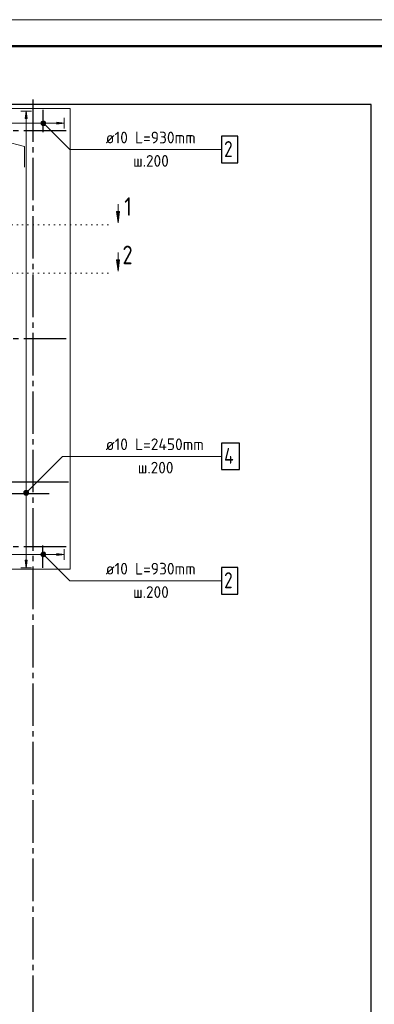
# Model space of a CAD drawing. Header units: millimetres. Extents: x 0 to 40165, y 0 to 42000.
# Tile 15 of 16: x 12054 to 18727, y 23457 to 42000. Entities that reach past the tile are written whole.
import ezdxf

# ---------------------------------------------------------------- set-up
doc = ezdxf.new("R2010")
doc.units = ezdxf.units.MM
doc.linetypes.add('______5', pattern=[1100, 800, -100, 100, -100])
doc.linetypes.add('______9', pattern=[100, 0, -100])
for name, color, linetype, lineweight in [('Standard', 7, 'Continuous', 25), ('ЖБ Перекрытие верхний уровень', 7, 'Continuous', 35), ('Оси', 40, '______5', 18), ('Позиционная метка номер позиции', 7, 'Continuous', 13), ('Узлы символ', 7, 'Continuous', 25)]:
    doc.layers.add(name, color=color, linetype=linetype, lineweight=lineweight)
doc.layers.add('Обрамление П-обр. равн.', color=7, linetype='Continuous', lineweight=25, true_color=0x5f1e0f)
doc.styles.add('GOST 2.304-81', font='txt')
doc.styles.add('ISOCPEUR', font='txt')

msp = doc.modelspace()

# ---------------------------------------------------------------- hatches: boundary and pattern name
at = {"layer": 'Обрамление П-обр. равн.', "linetype": 'Continuous', "lineweight": 13, "transparency": 33554687}
for points in [[(12196, 40140), (12176, 40280), (12156, 40140)], [(12458, 40031), (12458, 40069), (12453, 40050)], [(12458, 40069), (12472, 40018), (12472, 40082)], [(12458, 40069), (12458, 40031), (12472, 40018)], [(12472, 40082), (12491, 40012), (12491, 40088)], [(12472, 40082), (12472, 40018), (12491, 40012)], [(12491, 40088), (12491, 40012), (12509, 40018)], [(12491, 40088), (12509, 40018), (12509, 40082)], [(12509, 40082), (12509, 40018), (12523, 40031)], [(12509, 40082), (12523, 40031), (12523, 40069)], [(12523, 40069), (12523, 40031), (12528, 40050)], [(12751, 40030), (12891, 40050), (12751, 40070)], [(12138, 33080), (12213, 33080), (12208, 33099)], [(12138, 33080), (12208, 33099), (12143, 33099)], [(12143, 33061), (12213, 33080), (12138, 33080)], [(12143, 33099), (12208, 33099), (12194, 33112)], [(12143, 33099), (12194, 33112), (12157, 33112)], [(12143, 33061), (12208, 33061), (12213, 33080)], [(12157, 33048), (12208, 33061), (12143, 33061)], [(12157, 33112), (12194, 33112), (12176, 33117)], [(12157, 33048), (12194, 33048), (12208, 33061)], [(12194, 33048), (12157, 33048), (12176, 33043)], [(12458, 31911), (12458, 31949), (12453, 31930)], [(12458, 31949), (12472, 31898), (12472, 31962)], [(12458, 31949), (12458, 31911), (12472, 31898)], [(12472, 31962), (12491, 31892), (12491, 31967)], [(12472, 31962), (12472, 31898), (12491, 31892)], [(12491, 31967), (12491, 31892), (12509, 31898)], [(12491, 31967), (12509, 31898), (12509, 31962)], [(12509, 31962), (12509, 31898), (12523, 31911)], [(12509, 31962), (12523, 31911), (12523, 31949)], [(12523, 31949), (12523, 31911), (12528, 31930)], [(12751, 31910), (12891, 31930), (12751, 31950)]]:
    msp.add_hatch(color=7, dxfattribs=at).paths.add_polyline_path(points)
msp.add_hatch(color=7, dxfattribs=at).paths.add_polyline_path([(12196, 31820), (12176, 31680), (12156, 31820)], flags=16)
at = {"layer": 'Позиционная метка номер позиции', "linetype": 'Continuous', "lineweight": 13, "transparency": 33554687}
for points in [[(12457, 40061), (12489, 40093), (12469, 40082)], [(12489, 40093), (12457, 40061), (12457, 40039)], [(12489, 40093), (12457, 40039), (12512, 40093)], [(12512, 40093), (12457, 40039), (12469, 40018)], [(12512, 40093), (12469, 40018), (12532, 40082)], [(12532, 40082), (12469, 40018), (12489, 40007)], [(12532, 40082), (12489, 40007), (12544, 40061)], [(12544, 40061), (12489, 40007), (12512, 40007)], [(12544, 40061), (12512, 40007), (12544, 40039)], [(12544, 40039), (12512, 40007), (12532, 40018)], [(12132, 33101), (12207, 33058), (12144, 33122)], [(12132, 33079), (12187, 33047), (12132, 33101)], [(12132, 33101), (12187, 33047), (12207, 33058)], [(12164, 33047), (12132, 33079), (12144, 33058)], [(12132, 33079), (12164, 33047), (12187, 33047)], [(12144, 33122), (12219, 33079), (12164, 33133)], [(12144, 33122), (12207, 33058), (12219, 33079)], [(12164, 33133), (12219, 33079), (12219, 33101)], [(12164, 33133), (12219, 33101), (12187, 33133)], [(12187, 33133), (12219, 33101), (12207, 33122)], [(12457, 31941), (12489, 31973), (12469, 31962)], [(12489, 31973), (12457, 31941), (12457, 31919)], [(12489, 31973), (12457, 31919), (12512, 31973)], [(12512, 31973), (12457, 31919), (12469, 31898)], [(12512, 31973), (12469, 31898), (12532, 31962)], [(12532, 31962), (12469, 31898), (12489, 31887)], [(12532, 31962), (12489, 31887), (12544, 31941)], [(12544, 31941), (12489, 31887), (12512, 31887)], [(12544, 31941), (12512, 31887), (12544, 31919)], [(12544, 31919), (12512, 31887), (12532, 31898)]]:
    msp.add_hatch(color=7, dxfattribs=at).paths.add_polyline_path(points)
at = {"layer": 'Узлы символ', "linetype": 'Continuous', "lineweight": 13, "transparency": 33554687}
for points in [[(13934, 38387), (13904, 38177), (13874, 38387)], [(13934, 37477), (13904, 37267), (13874, 37477)]]:
    msp.add_hatch(color=7, dxfattribs=at).paths.add_polyline_path(points, flags=16)

# ---------------------------------------------------------------- linework, layer by layer
at = {"layer": 'Standard', "color": 7, "linetype": 'Continuous', "lineweight": 13, "transparency": 33554687}
for p, q in [((11759, 39715), (12147, 39611)), ((12147, 39611), (12147, 39220))]:
    msp.add_line(p, q, dxfattribs=at)
msp.add_lwpolyline([(0, 0), (29700, 0), (29700, 42000), (0, 42000), (0, 0)], close=True, dxfattribs=at)
at = {"layer": 'Standard', "color": 7, "linetype": 'Continuous', "lineweight": 50, "transparency": 33554687}
msp.add_lwpolyline([(2000, 41500), (29200, 41500), (29200, 500), (2000, 500), (2000, 41500)], close=True, dxfattribs=at)
at = {"layer": 'Standard', "color": 254, "linetype": 'Continuous', "lineweight": 25, "true_color": 0xc4c4ff, "transparency": 33554687}
msp.add_lwpolyline([(5391, 12430), (18669, 12430), (18669, 40400), (5391, 40400), (5391, 12430)], dxfattribs=at)
at = {"layer": 'ЖБ Перекрытие верхний уровень', "color": 7, "linetype": 'Continuous', "lineweight": 18, "transparency": 33554687}
for p, q in [((13001, 40330), (11401, 40330)), ((13001, 31650), (13001, 40330)), ((11401, 31650), (13001, 31650))]:
    msp.add_line(p, q, dxfattribs=at)
at = {"layer": 'Обрамление П-обр. равн.', "color": 251, "linetype": 'Continuous', "lineweight": 13, "true_color": 0x494949, "transparency": 33554687}
for p, q in [((12176, 40280), (12076, 40280)), ((12176, 40280), (12156, 40140)), ((12196, 40140), (12176, 40280)), ((12176, 40280), (12276, 40280)), ((12176, 40280), (12176, 40280)), ((12156, 40140), (12196, 40140)), ((12176, 33110), (12176, 40140)), ((12491, 40088), (12491, 40088)), ((12891, 40050), (12751, 40070)), ((12751, 40070), (12751, 40030)), ((12891, 40050), (12891, 40150)), ((11631, 40050), (12461, 40050)), ((12491, 40012), (12491, 40012)), ((12521, 40050), (12751, 40050)), ((12751, 40030), (12891, 40050)), ((12891, 40050), (12891, 39950)), ((12891, 40050), (12891, 40050)), ((12138, 33080), (12138, 33080)), ((12176, 31820), (12176, 33050)), ((12213, 33080), (12213, 33080)), ((11631, 31930), (12461, 31930)), ((12491, 31967), (12491, 31967)), ((12521, 31930), (12751, 31930)), ((12891, 31930), (12751, 31950)), ((12751, 31950), (12751, 31910)), ((12751, 31910), (12891, 31930)), ((12891, 31930), (12891, 32030)), ((12891, 31930), (12891, 31830)), ((12891, 31930), (12891, 31930)), ((12176, 31680), (12156, 31820)), ((12156, 31820), (12196, 31820)), ((12196, 31820), (12176, 31680)), ((12491, 31892), (12491, 31892)), ((12176, 31680), (12076, 31680)), ((12176, 31680), (12276, 31680)), ((12176, 31680), (12176, 31680))]:
    msp.add_line(p, q, dxfattribs=at)
at = {"layer": 'Обрамление П-обр. равн.', "color": 7, "linetype": 'Continuous', "lineweight": 25, "transparency": 33554687}
for p, q in [((12491, 40300), (12491, 39880)), ((12971, 33290), (11791, 33290)), ((11431, 33080), (12611, 33080)), ((12491, 31680), (12491, 32100))]:
    msp.add_line(p, q, dxfattribs=at)
at = {"layer": 'Обрамление П-обр. равн.', "color": 7, "linetype": 'Continuous', "lineweight": 13, "transparency": 33554687}
for p, q in [((13651, 39554), (15583, 39554)), ((13651, 33776), (15759, 33776)), ((13651, 31434), (15583, 31434))]:
    msp.add_line(p, q, dxfattribs=at)
at = {"layer": 'Обрамление П-обр. равн.', "color": 7, "linetype": 'Continuous', "lineweight": 25, "transparency": 33554687}
for points in [[(15851, 39304), (16161, 39304), (16161, 39804), (15851, 39804), (15851, 39304)], [(15851, 33526), (16191, 33526), (16191, 34026), (15851, 34026), (15851, 33526)], [(15851, 31184), (16161, 31184), (16161, 31684), (15851, 31684), (15851, 31184)]]:
    msp.add_lwpolyline(points, dxfattribs=at)
at = {"layer": 'Обрамление П-обр. равн.', "color": 251, "linetype": 'Continuous', "lineweight": 13, "true_color": 0x494949, "transparency": 33554687}
for centre in [(12491, 40050), (12176, 33080), (12491, 31930)]:
    msp.add_circle(centre, 37.5, dxfattribs=at)
at = {"layer": 'Оси', "color": 8, "linetype": '______5', "lineweight": -3, "transparency": 33554687}
for p, q in [((12301, 40500), (12301, 7060)), ((12931, 39910), (3600, 39910)), ((12931, 35990), (3600, 35990)), ((12931, 32070), (3600, 32070))]:
    msp.add_line(p, q, dxfattribs=at)
at = {"layer": 'Позиционная метка номер позиции', "color": 7, "linetype": 'Continuous', "lineweight": 13, "transparency": 33554687}
for p, q in [((12469, 40082), (12469, 40082)), ((12532, 40082), (12532, 40082)), ((12469, 40018), (12469, 40018)), ((12532, 40018), (12532, 40018)), ((12144, 33122), (12144, 33122)), ((12144, 33058), (12144, 33058)), ((12207, 33122), (12207, 33122)), ((12207, 33058), (12207, 33058)), ((12469, 31962), (12469, 31962)), ((12469, 31898), (12469, 31898)), ((12532, 31962), (12532, 31962)), ((12532, 31898), (12532, 31898))]:
    msp.add_line(p, q, dxfattribs=at)
for points in [[(12501, 40050), (12997, 39554), (15851, 39554)], [(12176, 33090), (12862, 33776), (15851, 33776)], [(12501, 31930), (12997, 31434), (15851, 31434)]]:
    msp.add_lwpolyline(points, dxfattribs=at)
for centre in [(12501, 40050), (12176, 33090), (12501, 31930)]:
    msp.add_circle(centre, 45, dxfattribs=at)
at = {"layer": 'Узлы символ', "color": 7, "linetype": 'Continuous', "lineweight": 13, "transparency": 33554687}
for p, q in [((13904, 38177), (13874, 38387)), ((13874, 38387), (13934, 38387)), ((13904, 38177), (13904, 38524)), ((13904, 38387), (13904, 38402)), ((13934, 38387), (13904, 38177)), ((13904, 38177), (13904, 38177)), ((13904, 38177), (13904, 38177)), ((13904, 38177), (13904, 38177)), ((13904, 37267), (13874, 37477)), ((13874, 37477), (13934, 37477)), ((13904, 37267), (13904, 37614)), ((13904, 37477), (13904, 37492)), ((13934, 37477), (13904, 37267)), ((13904, 37267), (13904, 37267)), ((13904, 37267), (13904, 37267)), ((13904, 37267), (13904, 37267))]:
    msp.add_line(p, q, dxfattribs=at)
at = {"layer": 'Узлы символ', "color": 7, "linetype": '______9', "lineweight": 13, "transparency": 33554687}
for p, q in [((13711, 38135), (10566, 38135)), ((13711, 37225), (10566, 37225))]:
    msp.add_line(p, q, dxfattribs=at)

# ---------------------------------------------------------------- texts
at = {"layer": 'Обрамление П-обр. равн.', "color": 7, "linetype": 'Continuous', "lineweight": 13, "transparency": 33554687, "attachment_point": 7, "style": 'ISOCPEUR'}
for s, insert, char_height, width in [('\\W0.96;ø10 L=930mm ', (13671, 39671), 220, 1996.29), ('\\W0.78;2', (15901, 39414), 300, 326.41), ('\\W0.95;ш.200 ', (14188, 39231), 220, 962.12), ('\\W0.96;ø10 L=2450mm ', (13671, 33894), 220, 2172.6), ('\\W0.80;4', (15901, 33636), 300, 359.83), ('\\W0.95;ш.200 ', (14276, 33454), 220, 962.13), ('\\W0.96;ø10 L=930mm ', (13671, 31551), 220, 1996.29), ('\\W0.78;2', (15901, 31294), 300, 326.41), ('\\W0.95;ш.200 ', (14188, 31111), 220, 962.12)]:
    msp.add_mtext(s, dxfattribs=dict(at, insert=insert, char_height=char_height, width=width))
at = {"layer": 'Узлы символ', "color": 7, "linetype": 'Continuous', "lineweight": 35, "transparency": 33554687, "char_height": 350, "attachment_point": 7, "style": 'GOST 2.304-81'}
for s, insert, width in [('1', (14022, 38305), 324.18), ('2', (13987, 37395), 398.77)]:
    msp.add_mtext(s, dxfattribs=dict(at, insert=insert, width=width))

doc.saveas('drawing.dxf')
